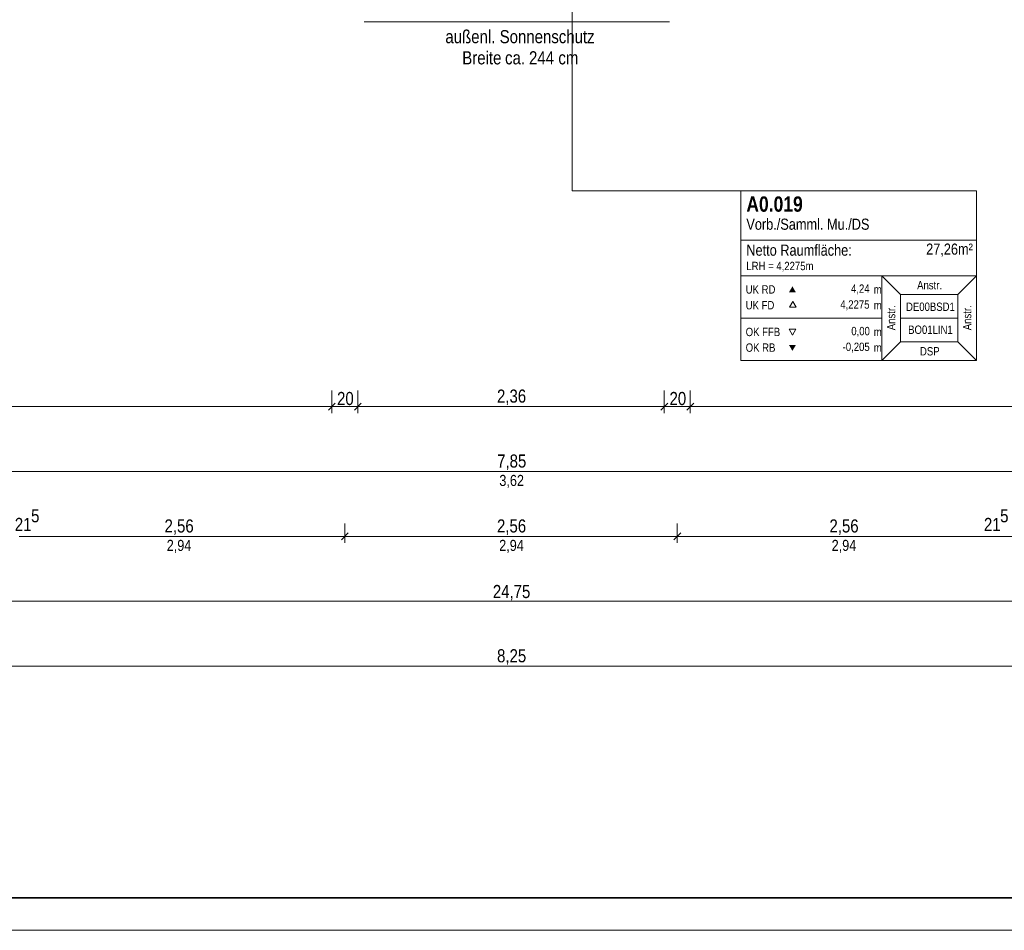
# Model space of a CAD drawing. Extents: x -620 to 300, y 62 to 1162.
# Tile 18 of 93: x -284 to -133, y 62 to 203. Entities that reach past the tile are written whole.
import ezdxf

# ---------------------------------------------------------------- set-up
doc = ezdxf.new("R2010")
doc.units = 0
doc.layers.get('0').update_dxf_attribs({"lineweight": 13})
for name, color, linetype, lineweight, true_color in [('70 -72 Beschriftung- 1 Beschriftung allgemein', 7, 'Continuous', 9, 0xff6633), ('70 -75 Raumstempel- 1 Raumstempel', 7, 'Continuous', 25, 0xff6600), ('70 -75 Raumstempel-2 Verweislinie', 7, 'Continuous', 9, 0xff6600), ('70 -76 Bemaßung- 2 Allgemein', 9, 'Continuous', 5, 0x808080)]:
    doc.layers.add(name, color=color, linetype=linetype, lineweight=lineweight, true_color=true_color)
doc.layers.add('iwb_Plankopf Rahmen', color=7, linetype='Continuous', lineweight=35)
doc.styles.get("Standard").update_dxf_attribs({"font": 'ARIALN.TTF'})

# ---------------------------------------------------------------- blocks, each defined once
blk = doc.blocks.new('Referenz-A06G94JV8I')
at = {"layer": '70 -72 Beschriftung- 1 Beschriftung allgemein', "color": 0, "linetype": 'Continuous', "lineweight": -2, "ltscale": 0.13}
blk.add_line((-231.28, 202.4), (-184.28, 202.4), dxfattribs=at)
at = {"layer": '70 -75 Raumstempel- 1 Raumstempel', "color": 0, "lineweight": -2}
for p, q in [((-173.31, 176.34), (-173.31, 150.2)), ((-136.98, 176.34), (-173.31, 176.34)), ((-136.98, 150.2), (-136.98, 176.34)), ((-136.98, 168.74), (-173.31, 168.74)), ((-173.31, 163.27), (-151.58, 163.27)), ((-148.7, 160.37), (-151.58, 163.27)), ((-136.98, 163.27), (-151.58, 163.27)), ((-151.58, 163.27), (-151.58, 150.2)), ((-139.87, 160.37), (-136.98, 163.27)), ((-165.27, 159.31), (-165.79, 158.4)), ((-164.75, 158.4), (-165.27, 159.31)), ((-148.7, 153.09), (-148.7, 160.37)), ((-148.7, 160.37), (-139.87, 160.37)), ((-139.87, 153.09), (-139.87, 160.37)), ((-165.79, 158.4), (-164.75, 158.4)), ((-173.31, 156.73), (-151.58, 156.73)), ((-139.87, 156.73), (-148.7, 156.73)), ((-165.34, 154.13), (-165.87, 155.03)), ((-165.87, 155.03), (-164.82, 155.03)), ((-164.82, 155.03), (-165.34, 154.13)), ((-148.7, 153.09), (-151.58, 150.2)), ((-148.7, 153.09), (-139.87, 153.09)), ((-139.87, 153.09), (-136.98, 150.2)), ((-136.98, 150.2), (-173.31, 150.2))]:
    blk.add_line(p, q, dxfattribs=at)
for points in [[(-164.82, 160.72), (-165.34, 161.63), (-165.87, 160.72)], [(-164.82, 152.59), (-165.34, 151.69), (-165.87, 152.59)]]:
    blk.add_solid(points, dxfattribs=at)
at = {"layer": '70 -75 Raumstempel-2 Verweislinie', "color": 0, "linetype": 'Continuous', "lineweight": -2, "ltscale": 0.13}
for p in [(-199.25, 234.66), (-173.31, 176.34)]:
    blk.add_line(p, (-199.25, 176.34), dxfattribs=at)
at = {"layer": '70 -76 Bemaßung- 2 Allgemein', "color": 0, "linetype": 'Continuous', "lineweight": -2, "ltscale": 0.13}
for p, q in [((-236.28, 145.61), (-236.28, 142.11)), ((-236.28, 145.61), (-236.28, 142.11)), ((-232.28, 145.61), (-232.28, 142.11)), ((-232.28, 145.61), (-232.28, 142.11)), ((-185.08, 145.61), (-185.08, 142.11)), ((-185.08, 145.61), (-185.08, 142.11)), ((-181.08, 145.61), (-181.08, 142.11)), ((-181.08, 145.61), (-181.08, 142.11)), ((-237.34, 143.11), (-457.12, 143.11)), ((-235.28, 143.11), (-237.34, 143.11)), ((-237.28, 143.11), (-235.22, 143.11)), ((-235.75, 143.64), (-236.81, 142.58)), ((-236.81, 142.58), (-235.75, 143.64)), ((-233.34, 143.11), (-235.22, 143.11)), ((-231.28, 143.11), (-233.34, 143.11)), ((-233.28, 143.11), (-231.22, 143.11)), ((-231.75, 143.64), (-232.81, 142.58)), ((-232.81, 142.58), (-231.75, 143.64)), ((-186.14, 143.11), (-231.22, 143.11)), ((-184.08, 143.11), (-186.14, 143.11)), ((-186.08, 143.11), (-184.02, 143.11)), ((-185.61, 142.58), (-184.55, 143.64)), ((-184.55, 143.64), (-185.61, 142.58)), ((-182.14, 143.11), (-184.02, 143.11)), ((-180.08, 143.11), (-182.14, 143.11)), ((-182.08, 143.11), (-180.02, 143.11)), ((-180.55, 143.64), (-181.61, 142.58)), ((-181.61, 142.58), (-180.55, 143.64)), ((35.26, 143.11), (-180.02, 143.11)), ((-131.24, 133.11), (-286.12, 133.11)), ((-234.28, 125.11), (-234.28, 122.11)), ((-234.28, 125.11), (-234.28, 122.11)), ((-183.08, 125.11), (-183.08, 122.11)), ((-183.08, 125.11), (-183.08, 122.11)), ((-235.34, 123.11), (-284.42, 123.11)), ((-284.42, 123.11), (-283.36, 123.11)), ((-233.78, 123.11), (-235.34, 123.11)), ((-233.75, 123.64), (-234.81, 122.58)), ((-234.81, 122.58), (-233.75, 123.64)), ((-234.78, 123.11), (-233.22, 123.11)), ((-184.14, 123.11), (-233.22, 123.11)), ((-182.58, 123.11), (-184.14, 123.11)), ((-182.55, 123.64), (-183.61, 122.58)), ((-183.61, 122.58), (-182.55, 123.64)), ((-183.58, 123.11), (-182.02, 123.11)), ((-132.94, 123.11), (-182.02, 123.11)), ((-132.94, 123.11), (-134, 123.11)), ((-131.38, 123.11), (-132.94, 123.11)), ((-131.38, 123.11), (-132.94, 123.11)), ((37.76, 113.11), (-455.12, 113.11)), ((-127.24, 103.11), (-290.12, 103.11))]:
    blk.add_line(p, q, dxfattribs=at)
at = {"layer": '70 -72 Beschriftung- 1 Beschriftung allgemein', "color": 0, "linetype": 'Continuous', "lineweight": -2, "ltscale": 0.13, "char_height": 2.0138, "attachment_point": 1}
for s, insert in [('{\\fArial Narrow;außenl.}', (-218.79, 201.1)), ('{\\fArial Narrow;Sonnenschutz}', (-210.43, 201.1)), ('{\\fArial Narrow;Breite}', (-216.19, 197.84)), ('{\\fArial Narrow;ca.}', (-209.6, 197.84)), ('{\\fArial Narrow;244}', (-205.91, 197.84)), ('{\\fArial Narrow;cm}', (-201.39, 197.84))]:
    blk.add_mtext(s, dxfattribs=dict(at, insert=insert))
at = {"layer": '70 -75 Raumstempel- 1 Raumstempel', "color": 0, "linetype": 'Continuous', "lineweight": -2, "ltscale": 0.13, "attachment_point": 1}
for s, insert, char_height, rotation in [('{\\fArial Narrow|b1|i0;A0.019}', (-172.44, 175.48), 2.3536, 0), ('{\\fArial Narrow;Vorb./Samml. Mu./DS}', (-172.44, 172.06), 1.7117, 0), ('{\\fArial Narrow;27,26m²}', (-144.75, 168.22), 1.7117, 0), ('{\\fArial Narrow;Netto Raumfläche:}', (-172.44, 168.06), 1.7117, 0), ('{\\fArial Narrow;LRH = 4,2275m}', (-172.44, 165.41), 1.2838, 0), ('{\\fArial Narrow;Anstr.}', (-146.14, 162.45), 1.2838, 0), ('{\\fArial Narrow;UK RD}', (-172.54, 161.8), 1.2838, 0), ('{\\fArial Narrow;4,24}', (-156.32, 161.92), 1.2838, 0), ('{\\fArial Narrow;m}', (-152.82, 161.79), 1.2838, 0), ('{\\fArial Narrow;UK FD}', (-172.54, 159.37), 1.2838, 0), ('{\\fArial Narrow;4,2275}', (-157.97, 159.48), 1.2838, 0), ('{\\fArial Narrow;Anstr.}', (-150.79, 154.87), 1.2838, 90), ('{\\fArial Narrow;Anstr.}', (-139.08, 154.87), 1.2838, 90), ('{\\fArial Narrow;m}', (-152.82, 159.36), 1.2838, 0), ('{\\fArial Narrow;DE00BSD1}', (-147.85, 159.13), 1.2838, 0), ('{\\fArial Narrow;OK FFB}', (-172.54, 155.25), 1.2838, 0), ('{\\fArial Narrow;0,00}', (-156.28, 155.38), 1.2838, 0), ('{\\fArial Narrow;m}', (-152.82, 155.25), 1.2838, 0), ('{\\fArial Narrow;BO01LIN1}', (-147.52, 155.59), 1.2838, 0), ('{\\fArial Narrow;OK RB}', (-172.54, 152.84), 1.2838, 0), ('{\\fArial Narrow;-0,205}', (-157.61, 152.96), 1.2838, 0), ('{\\fArial Narrow;m}', (-152.82, 152.84), 1.2838, 0), ('{\\fArial Narrow;DSP}', (-145.7, 152.27), 1.2838, 0)]:
    blk.add_mtext(s, dxfattribs=dict(at, insert=insert, char_height=char_height, rotation=rotation))
at = {"layer": '70 -76 Bemaßung- 2 Allgemein', "color": 0, "linetype": 'Continuous', "lineweight": -2, "ltscale": 0.13, "attachment_point": 1}
for s, insert, char_height in [('{\\fArial Narrow;2,36}', (-210.84, 145.73), 2.0138), ('{\\fArial Narrow;20}', (-235.47, 145.36), 2.0138), ('{\\fArial Narrow;20}', (-184.27, 145.36), 2.0138), ('{\\fArial Narrow;7,85}', (-210.82, 135.73), 2.0138), ('{\\fArial Narrow;3,62}', (-210.48, 132.58), 1.7), ('{\\fArial Narrow;21}', (-285.1, 125.96), 2.0138), ('{\\fArial Narrow;5}', (-282.59, 127.3), 2.0138), ('{\\fArial Narrow;21}', (-135.85, 125.96), 2.0138), ('{\\fArial Narrow;5}', (-133.35, 127.3), 2.0138), ('{\\fArial Narrow;2,56}', (-262.04, 125.73), 2.0138), ('{\\fArial Narrow;2,56}', (-210.84, 125.73), 2.0138), ('{\\fArial Narrow;2,56}', (-159.64, 125.73), 2.0138), ('{\\fArial Narrow;2,94}', (-261.7, 122.58), 1.7), ('{\\fArial Narrow;2,94}', (-210.5, 122.58), 1.7), ('{\\fArial Narrow;2,94}', (-159.3, 122.58), 1.7), ('{\\fArial Narrow;24,75}', (-211.48, 115.63), 2.0138), ('{\\fArial Narrow;8,25}', (-210.83, 105.73), 2.0138)]:
    blk.add_mtext(s, dxfattribs=dict(at, insert=insert, char_height=char_height))

msp = doc.modelspace()

# ---------------------------------------------------------------- linework, layer by layer
at = {"layer": 'iwb_Plankopf Rahmen', "color": 8, "lineweight": 13, "ltscale": 0.13, "true_color": 0x808080}
msp.add_lwpolyline([(300.35, 62.43), (-619.65, 62.43), (-619.65, 1162.43), (300.35, 1162.43), (300.35, 62.43)], close=True, dxfattribs=at)
at = {"layer": 'iwb_Plankopf Rahmen', "ltscale": 0.35}
msp.add_lwpolyline([(-599.65, 67.43), (-599.65, 1157.43), (295.35, 1157.43), (295.35, 67.43), (-599.65, 67.43)], close=True, dxfattribs=at)

# ---------------------------------------------------------------- block references
at = {"color": 8, "lineweight": 13, "ltscale": 0.13, "true_color": 0x808080}
msp.add_blockref('Referenz-A06G94JV8I', (0, 0), dxfattribs=at)

doc.saveas('drawing.dxf')
